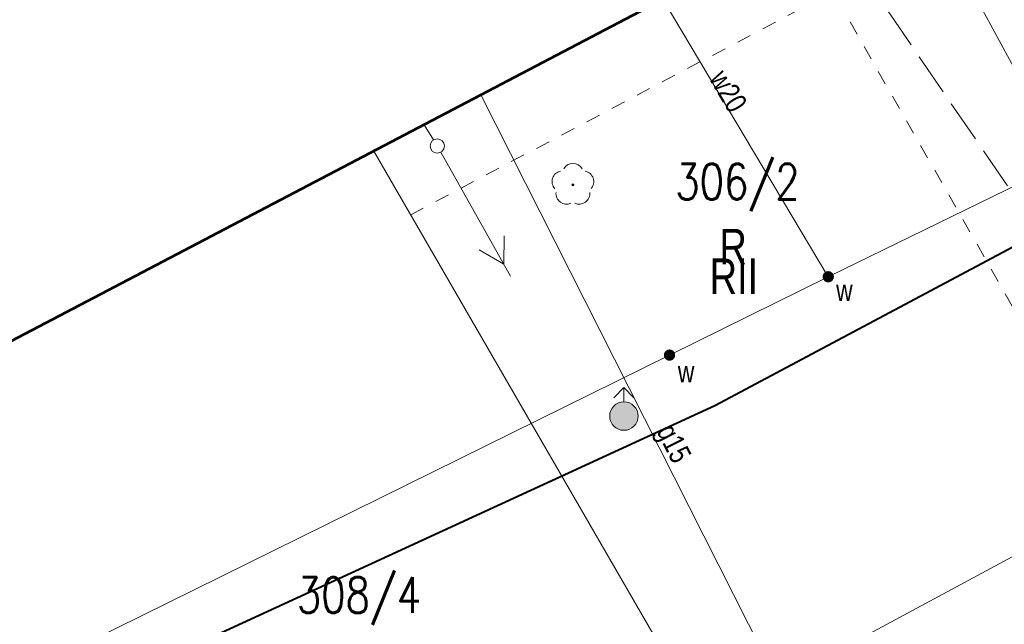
# Model space of a CAD drawing. Header units: metres. Extents: x 7437397 to 7437776, y 5556446 to 5556944.
# Tile 20 of 45: x 7437546 to 7437580, y 5556726 to 5556747. Entities that reach past the tile are written whole.
import ezdxf

# ---------------------------------------------------------------- set-up
doc = ezdxf.new("R2010")
doc.units = ezdxf.units.M
doc.header["$MEASUREMENT"] = 0
doc.linetypes.add('EGBU01-500', pattern=[1, 0.5, -0.5])
doc.linetypes.add('KTJZ01-500', pattern=[2, 1.5, -0.5])
for name, color, linetype, lineweight in [('510-Podpora jednosłupowa symb.-STPOW', 7, 'Continuous', 5), ('EGBD03', 250, 'Continuous', 5), ('EGBK02', 250, 'Continuous', 5), ('EGBU01', 250, 'Continuous', 5), ('KTJZ01', 250, 'Continuous', 5), ('MPZP', 250, 'Continuous', 5), ('OBOP02_01', 250, 'Continuous', 5), ('SUPE04', 250, 'Continuous', 5), ('SUPG_01', 250, 'Continuous', 5), ('SUPW_01', 250, 'Continuous', 5), ('SUSM04_01_E', 250, 'Continuous', 5), ('SUUS02', 250, 'Continuous', 5), ('SUUS25_W', 250, 'Continuous', 5), ('Warstwa 1', 250, 'Continuous', 5)]:
    doc.layers.add(name, color=color, linetype=linetype, lineweight=lineweight)
doc.styles.get("Standard").update_dxf_attribs({"font": 'txt.shx', "width": 0.75})
doc.linetypes.add('KTOK05_01-500', pattern='A,3.75,[13,dgnlstyle-rozp_2015.shx,S=0.002778,R=0,X=0,Y=0],3.75', length=7.5)

# ---------------------------------------------------------------- blocks, each defined once
blk = doc.blocks.new('510')
at = {"layer": '510-Podpora jednosłupowa symb.-STPOW', "color": 0, "linetype": 'Continuous', "lineweight": 13}
blk.add_circle((0, 0), 2.5, dxfattribs=at)
blk = doc.blocks.new('SUPE04')
at = {"layer": 'SUPE04', "color": 1, "linetype": 'Continuous', "lineweight": 13}
blk.add_line((5.25, 0), (0.25, 0), dxfattribs=at)
at = {"layer": 'SUPE04', "color": 1, "linetype": 'Continuous', "lineweight": 13, "flags": 128}
blk.add_lwpolyline([(3.9, 0.5), (4.766, 0), (3.9, -0.5)], dxfattribs=at)
blk = doc.blocks.new('SUUS25')
at = {"layer": 'SUUS25_W', "linetype": 'Continuous', "lineweight": 0}
h = blk.add_hatch(color=250, dxfattribs=at)
edge = h.paths.add_edge_path()
edge.add_arc((0, 0), 0.2, 0, 360)
blk = doc.blocks.new('OBOP02_01')
at = {"layer": 'OBOP02_01', "linetype": 'Continuous', "lineweight": 13}
h = blk.add_hatch(color=96, dxfattribs=at)
edge = h.paths.add_edge_path()
edge.add_arc((0, 0), 0.05, 0, 360)
at = {"layer": 'OBOP02_01', "color": 96, "linetype": 'Continuous', "lineweight": 13}
for centre, start, end in [((0, 0.375), 30.1471, 149.8529), ((-0.357, 0.116), 102.1471, 221.8529), ((0.357, 0.116), 318.1471, 77.8529), ((-0.22, -0.303), 174.1472, 293.8529), ((0.22, -0.303), 246.1471, 5.8529)]:
    blk.add_arc(centre, 0.375, start, end, dxfattribs=at)
blk = doc.blocks.new('SUUS02')
at = {"layer": 'SUUS02', "linetype": 'Continuous', "lineweight": 13}
h = blk.add_hatch(color=8, dxfattribs=at)
edge = h.paths.add_edge_path()
edge.add_arc((0, 0), 0.5, 0, 360)
at = {"layer": 'SUUS02', "color": 250, "linetype": 'Continuous', "lineweight": 13}
for p, q in [((0, 1), (-0.354, 0.646)), ((0, 0.5), (0, 1)), ((0, 1), (0.354, 0.646))]:
    blk.add_line(p, q, dxfattribs=at)
blk.add_circle((0, 0), 0.5, dxfattribs=at)

msp = doc.modelspace()

# ---------------------------------------------------------------- linework, layer by layer
at = {"layer": 'EGBD03', "color": 96, "linetype": 'Continuous', "lineweight": 13}
for p, q in [((7437577.075, 5556752.688), (7437592.85, 5556723.6)), ((7437574.98, 5556714.07), (7437558.312, 5556742.861))]:
    msp.add_line(p, q, dxfattribs=at)
at = {"layer": 'EGBU01', "color": 96, "linetype": 'EGBU01-500', "lineweight": 13, "flags": 128}
msp.add_lwpolyline([(7437559.608, 5556740.623), (7437574.45, 5556748.456), (7437589.637, 5556721.886)], dxfattribs=at)
at = {"layer": 'KTJZ01', "color": 7, "linetype": 'KTJZ01-500', "lineweight": 13}
msp.add_line((7437574.097, 5556751.128), (7437587.058, 5556732.188), dxfattribs=at)
at = {"layer": 'MPZP', "color": 212, "linetype": 'KTOK05_01-500', "lineweight": 40, "flags": 128}
msp.add_lwpolyline([(7437480.35, 5556702.039), (7437498.164, 5556705.138), (7437519.727, 5556710.673), (7437570.307, 5556733.919), (7437638.513, 5556770.222), (7437729.943, 5556819.329)], dxfattribs=at)
at = {"layer": 'SUPE04', "color": 1, "linetype": 'Continuous', "lineweight": 13}
msp.add_line((7437560.08, 5556743.787), (7437560.409, 5556743.253), dxfattribs=at)
at = {"layer": 'SUPG_01', "color": 52, "linetype": 'Continuous', "lineweight": 13, "flags": 128}
for points in [[(7437505.33, 5556697.53), (7437509.719, 5556697.926), (7437522.113, 5556702.608), (7437540.72, 5556710.32), (7437572.53, 5556724.178), (7437601.779, 5556739.923), (7437624.775, 5556752.295)], [(7437572.53, 5556724.178), (7437562.075, 5556744.832)]]:
    msp.add_lwpolyline(points, dxfattribs=at)
at = {"layer": 'SUPW_01', "color": 5, "linetype": 'Continuous', "lineweight": 13}
msp.add_line((7437574.29, 5556738.446), (7437568.485, 5556748.189), dxfattribs=at)
at = {"layer": 'SUPW_01', "color": 5, "linetype": 'Continuous', "lineweight": 13, "flags": 128}
msp.add_lwpolyline([(7437624.519, 5556762.969), (7437600.44, 5556750.19), (7437586.81, 5556744.55), (7437574.29, 5556738.446), (7437539.95, 5556721.509), (7437526.12, 5556714.05), (7437502.465, 5556704.034), (7437498.34, 5556711.451)], dxfattribs=at)
at = {"layer": 'Warstwa 1', "color": 207, "linetype": 'Continuous', "lineweight": 53, "true_color": 0x6e1e6e, "flags": 128}
msp.add_lwpolyline([(7437466.384, 5556694.725), (7437479.253, 5556654.299), (7437507.556, 5556623.548), (7437507.556, 5556623.548), (7437761.553, 5556761.255), (7437724.258, 5556829.774), (7437466.384, 5556694.725)], close=True, dxfattribs=at)

# ---------------------------------------------------------------- block references
at = {"layer": 'OBOP02_01', "color": 96, "linetype": 'Continuous', "lineweight": 13}
msp.add_blockref('OBOP02_01', (7437565.311, 5556741.674), dxfattribs=at)
at = {"layer": 'SUPE04', "color": 1, "linetype": 'Continuous', "lineweight": 13, "rotation": 299.3989999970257}
msp.add_blockref('SUPE04', (7437560.54, 5556743.04), dxfattribs=at)
at = {"layer": 'SUSM04_01_E', "color": 7, "linetype": 'Continuous', "lineweight": 13, "xscale": 0.1, "yscale": 0.1, "zscale": 0.1}
msp.add_blockref('510', (7437560.54, 5556743.04), dxfattribs=at)
at = {"layer": 'SUUS02', "color": 7, "linetype": 'Continuous', "lineweight": 13}
msp.add_blockref('SUUS02', (7437567.104, 5556733.551), dxfattribs=at)
at = {"layer": 'SUUS25_W', "color": 7, "linetype": 'Continuous', "lineweight": 0}
for p in [(7437574.29, 5556738.446), (7437568.708, 5556735.693)]:
    msp.add_blockref('SUUS25', p, dxfattribs=at)

# ---------------------------------------------------------------- texts
at = {"layer": 'EGBD03', "color": 96, "linetype": 'Continuous', "lineweight": 30, "width": 0.8}
for s, p in [('306/2', (7437568.911, 5556741.163)), ('308/4', (7437555.604, 5556726.636))]:
    msp.add_text(s, height=1.25, dxfattribs=at).set_placement(p)
at = {"layer": 'EGBK02', "color": 96, "linetype": 'Continuous', "lineweight": 30, "insert": (7437570.118, 5556739.088), "char_height": 1.25, "attachment_point": 1, "line_spacing_factor": 0.6}
msp.add_mtext('\\FWORKING_1250;\\H1x;\\W0.8;RII', dxfattribs=at)
at = {"layer": 'EGBU01', "color": 96, "linetype": 'Continuous', "lineweight": 30, "insert": (7437570.463, 5556738.879), "char_height": 1.25, "attachment_point": 7, "line_spacing_factor": 0.6}
msp.add_mtext('\\FWORKING_1250;\\H1x;\\W0.8;R', dxfattribs=at)
at = {"layer": 'SUPG_01', "color": 7, "linetype": 'Continuous', "lineweight": 13, "insert": (7437568.337, 5556732.324), "char_height": 0.75, "attachment_point": 8, "rotation": 296.8474, "line_spacing_factor": 0.6}
msp.add_mtext('\\FWORKING;\\H1x;\\W0.8;g15', dxfattribs=at)
at = {"layer": 'SUPW_01', "color": 5, "linetype": 'Continuous', "lineweight": 13, "insert": (7437570.447, 5556744.773), "char_height": 0.75, "attachment_point": 8, "rotation": 300.7883, "line_spacing_factor": 0.6}
msp.add_mtext('\\FWORKING;\\H1x;\\W0.8;w20', dxfattribs=at)
at = {"layer": 'SUUS25_W', "color": 7, "linetype": 'Continuous', "lineweight": 13, "char_height": 0.75, "attachment_point": 7, "line_spacing_factor": 0.6}
for insert in [(7437574.567, 5556737.591), (7437569.002, 5556734.731)]:
    msp.add_mtext('\\FWORKING;\\H1x;\\W0.8;w', dxfattribs=dict(at, insert=insert))

doc.saveas('drawing.dxf')
